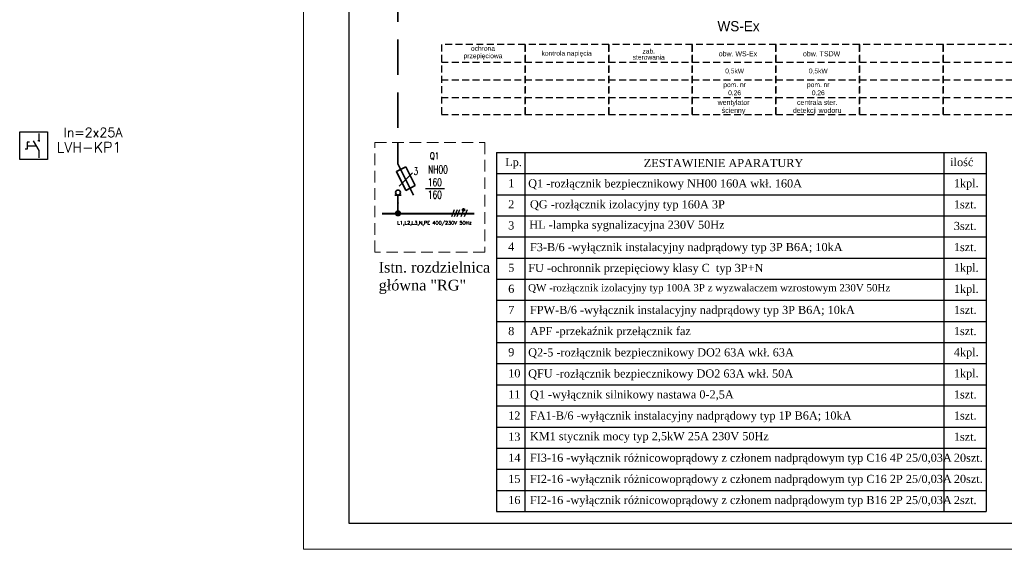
# Model space of a CAD drawing. Extents: x 45023 to 80158, y -8440 to -2500.
# Tile 1 of 14: x 45028 to 50339, y -8440 to -5586. Entities that reach past the tile are written whole.
import ezdxf
from ezdxf.enums import TextEntityAlignment as Align

# ---------------------------------------------------------------- set-up
doc = ezdxf.new("R2010")
doc.units = 0
doc.header["$MEASUREMENT"] = 0
for name, pattern in [('DASHED2', [0.375, 0.25, -0.125]), ('HIDDEN', [9.525, 6.35, -3.175]), ('HIDDEN2', [0.1875, 0.125, -0.0625])]:
    doc.linetypes.add(name, pattern=pattern)
for name, color, linetype, lineweight in [('15-240', 240, 'Continuous', 35), ('15-7', 7, 'Continuous', 40), ('DEFAULT', 7, 'Continuous', 0), ('SIE_DG_MECCANICI', 240, 'Continuous', 35), ('TORY_GŁÓWNE', 7, 'Continuous', 40)]:
    doc.layers.add(name, color=color, linetype=linetype, lineweight=lineweight)
for name, color, linetype in [('15-6', 6, 'Continuous'), ('6', 6, 'Continuous'), ('R-RAM', 10, 'Continuous'), ('RICEZIONE', 7, 'Continuous')]:
    doc.layers.add(name, color=color, linetype=linetype)
doc.styles.add('BIPSIMPL', font='simplex.shx')
doc.styles.add('P3', font='simplex.shx', dxfattribs={"width": 0.95})
doc.styles.add('ROMANS', font='romans', dxfattribs={"height": 3})
doc.styles.add('SIE_ROMANS', font='romans.shx')

# ---------------------------------------------------------------- blocks, each defined once
blk = doc.blocks.new('030201')
at = {"color": 6, "const_width": 0.185}
blk.add_lwpolyline([(-0.093, 0, 1), (0.093, 0, 1)], format="xyb", close=True, dxfattribs=at)
at = {"color": 3}
blk.add_point((0, 0), dxfattribs=at)
at = {"linetype": 'Continuous', "style": 'ROMANS', "flags": 3}
blk.add_attdef('NRSYMB', text='', height=0.4, dxfattribs=at).set_placement((0.336, 2.427), align=Align.MIDDLE)
blk.add_attdef('NAZWA', (-2.451, 0.936), '', height=1, dxfattribs=at)
blk = doc.blocks.new('072109')
at = {"layer": '15-240', "linetype": 'Continuous'}
for p, q in [((0, 0), (0, -0.5)), ((0, -2.5), (-1, -0.5)), ((-0.2, -0.5), (0.2, -0.5)), ((-1.1, -1.1), (-0.5, -0.8)), ((-1.1, -1.1), (-0.5, -2.3)), ((0, -2.5), (0, -3))]:
    blk.add_line(p, q, dxfattribs=at)
blk.add_lwpolyline([(-0.5, -2.3), (0.1, -2), (-0.5, -0.8)], dxfattribs=at)
blk.add_circle((0, -0.66), 0.16, dxfattribs=at)
blk.add_point((0, 0), dxfattribs=at)
at = {"layer": '15-6', "linetype": 'Continuous', "style": 'ROMANS', "flags": 3}
blk.add_attdef('NRSYMB', text='', height=0.4, dxfattribs=at).set_placement((0.25, 2.519), align=Align.MIDDLE)
blk.add_attdef('NAZWA', (-2.386, 0.707), '', height=1, dxfattribs=at)
at = {"layer": '15-6', "linetype": 'Continuous', "style": 'ROMANS'}
for tag, height, width, p in [('OZN', 0.6, 0.8, (-1.346, -0.789)), ('KOD', 0.4, 0.7, (-0.798, -2.506))]:
    blk.add_attdef(tag, text='', height=height, dxfattribs=dict(at, width=width)).set_placement(p, align=Align.RIGHT)
at = {"layer": '15-6', "linetype": 'Continuous', "style": 'ROMANS', "width": 0.7, "flags": 4}
for tag, p in [('ZB1', (0.394, -0.685)), ('ZB2', (0.235, -2.675))]:
    blk.add_attdef(tag, p, '', height=0.4, dxfattribs=at)
for tag, p in [('IW', (1.298, -1.253)), ('IPD', (1.323, -1.847))]:
    blk.add_attdef(tag, text='', height=0.3, dxfattribs=at).set_placement(p, align=Align.MIDDLE)
blk = doc.blocks.new('SEZIONATORE')
at = {"layer": 'SIE_DG_MECCANICI', "color": 0, "lineweight": 25}
blk.add_line((-29, 20), (-16.5, 20), dxfattribs=at)
for points in [[(-40, 40), (0, 40), (0, 0), (-40, 0), (-40, 40)], [(-12.5, 37.5), (-12.5, 27), (-11, 27), (-14, 27)], [(-26, 25), (-29, 25), (-29, 20), (-29, 15), (-32, 15)], [(-20.6, 27), (-12.5, 13), (-12.5, 2.5)]]:
    blk.add_lwpolyline(points, dxfattribs=at)
at = {"layer": 'SIE_DG_MECCANICI', "color": 0, "lineweight": 25, "style": 'SIE_ROMANS', "flags": 8}
blk.add_attdef('SEZIONATORE/PORTATA_UP', text='', height=15, dxfattribs=at).set_placement((-20, 50), align=Align.CENTER)
for tag, p in [('SEZIONATORE/PORTATA_SX', (-50, 31.9)), ('SEZIONATORE/CTO_SX', (-50, 7.9))]:
    blk.add_attdef(tag, text='', height=15, dxfattribs=at).set_placement(p, align=Align.MIDDLE_RIGHT)
for tag, p in [('SEZIONATORE/PORTATA_DX', (10, 31.9)), ('SEZIONATORE/CTO_DX', (10, 7.9))]:
    blk.add_attdef(tag, text='', height=15, dxfattribs=at).set_placement(p, align=Align.MIDDLE_LEFT)
blk.add_attdef('SEZIONATORE/PORTATA_DOWN', text='', height=15, dxfattribs=at).set_placement((-20, -12), align=Align.TOP_CENTER)

msp = doc.modelspace()

# ---------------------------------------------------------------- hatches: boundary and pattern name
at = {"layer": 'TORY_GŁÓWNE', "linetype": 'Continuous'}
for points in [[(47417.8, -6610.2, -1), (47426.4, -6610.2, -1)], [(47417.8, -6610.7, -1), (47426.4, -6610.7, -1)]]:
    msp.add_hatch(color=256, dxfattribs=at).paths.add_polyline_path(points)

# ---------------------------------------------------------------- linework, layer by layer
at = {"linetype": 'DASHED2', "ltscale": 150}
for p, q in [((47302.4, -5814.6, 1.4), (47753.7, -5814.6, 1.6)), ((47753.7, -5814.6, 1.4), (48204.9, -5814.6, 1.6)), ((48204.9, -5814.6, 1.4), (48656.2, -5814.6, 1.6)), ((48656.2, -5814.6, 1.4), (49107.4, -5814.6, 1.6)), ((49107.4, -5814.6, 1.4), (49558.7, -5814.6, 1.6)), ((49558.7, -5814.6, 1.4), (50009.9, -5814.6, 1.6)), ((50009.9, -5814.6, 1.4), (50461.2, -5814.6, 1.6)), ((47302.4, -5909.6, 1.4), (47753.7, -5909.6, 1.6)), ((47753.7, -5909.6, 1.4), (48204.9, -5909.6, 1.6)), ((48204.9, -5909.6, 1.4), (48656.2, -5909.6, 1.6)), ((48656.2, -5909.6, 1.4), (49107.4, -5909.6, 1.6)), ((49107.4, -5909.6, 1.4), (49558.7, -5909.6, 1.6)), ((49558.7, -5909.6, 1.4), (50009.9, -5909.6, 1.6)), ((50009.9, -5909.6, 1.4), (50461.2, -5909.6, 1.6)), ((47302.4, -6004.6, 1.4), (47753.7, -6004.6, 1.6)), ((47753.7, -6004.6, 1.4), (48204.9, -6004.6, 1.6)), ((48204.9, -6004.6, 1.4), (48656.2, -6004.6, 1.6)), ((48656.2, -6004.6, 1.4), (49107.4, -6004.6, 1.6)), ((49107.4, -6004.6, 1.4), (49558.7, -6004.6, 1.6)), ((49558.7, -6004.6, 1.4), (50009.9, -6004.6, 1.6)), ((50009.9, -6004.6, 1.4), (50461.2, -6004.6, 1.6))]:
    msp.add_line(p, q, dxfattribs=at)
for p, q in [((47600.3, -6301.3), (47600.3, -6415.2)), ((47600.3, -6301.3), (50240.9, -6301.3)), ((47752.1, -6301.3), (47752.1, -6415.2)), ((50012.9, -6301.3), (50012.9, -6415.2)), ((50240.9, -6301.3), (50240.9, -6415.2)), ((47600.3, -6415.2), (47600.3, -6529)), ((47600.3, -6415.2), (50240.9, -6415.2)), ((47600.3, -6415.2), (50240.9, -6415.2)), ((47752.1, -6415.2), (47752.1, -6529)), ((50012.9, -6415.2), (50012.9, -6529)), ((50240.9, -6415.2), (50240.9, -6529)), ((47600.3, -6529), (47600.3, -6642.8)), ((47600.3, -6529), (50240.9, -6529)), ((47752.1, -6529), (47752.1, -6642.8)), ((50012.9, -6529), (50012.9, -6642.8)), ((50240.9, -6529), (50240.9, -6642.8)), ((47600.3, -6642.8), (47600.3, -6756.7)), ((47600.3, -6642.8), (50240.9, -6642.8)), ((47752.1, -6642.8), (47752.1, -6756.7)), ((50012.9, -6642.8), (50012.9, -6756.7)), ((50240.9, -6642.8), (50240.9, -6756.7)), ((47600.3, -6756.7), (47600.3, -6870.5)), ((47600.3, -6756.7), (50240.9, -6756.7)), ((47752.1, -6756.7), (47752.1, -6870.5)), ((50012.9, -6756.7), (50012.9, -6870.5)), ((50240.9, -6756.7), (50240.9, -6870.5)), ((47600.3, -6870.5), (47600.3, -6984.4)), ((47600.3, -6870.5), (50240.9, -6870.5)), ((47752.1, -6870.5), (47752.1, -6984.4)), ((50012.9, -6870.5), (50012.9, -6984.4)), ((50240.9, -6870.5), (50240.9, -6984.4)), ((47600.3, -6984.4), (50240.9, -6984.4)), ((47600.3, -6984.4), (47600.3, -7098.2)), ((47752.1, -6984.4), (47752.1, -7098.2)), ((50012.9, -6984.4), (50012.9, -7098.2)), ((50240.9, -6984.4), (50240.9, -7098.2)), ((47600.3, -7098.2), (50240.9, -7098.2)), ((47600.3, -7098.2), (47600.3, -7212.1)), ((47752.1, -7098.2), (47752.1, -7212.1)), ((50012.9, -7098.2), (50012.9, -7212.1)), ((50240.9, -7098.2), (50240.9, -7212.1)), ((47600.3, -7212.1), (50240.9, -7212.1)), ((47600.3, -7212.1), (47600.3, -7325.9)), ((47752.1, -7212.1), (47752.1, -7325.9)), ((50012.9, -7212.1), (50012.9, -7325.9)), ((50240.9, -7212.1), (50240.9, -7325.9)), ((47600.3, -7325.9), (50240.9, -7325.9)), ((47600.3, -7325.9), (47600.3, -7439.8)), ((47752.1, -7325.9), (47752.1, -7439.8)), ((50012.9, -7325.9), (50012.9, -7439.8)), ((50240.9, -7325.9), (50240.9, -7439.8)), ((47600.3, -7439.8), (50240.9, -7439.8)), ((47600.3, -7439.8), (47600.3, -7553.6)), ((47752.1, -7439.8), (47752.1, -7553.6)), ((50012.9, -7439.8), (50012.9, -7553.6)), ((50240.9, -7439.8), (50240.9, -7553.6)), ((47600.3, -7553.6), (50240.9, -7553.6)), ((47600.3, -7553.6), (47600.3, -7667.5)), ((47752.1, -7553.6), (47752.1, -7667.5)), ((50012.9, -7553.6), (50012.9, -7667.5)), ((50240.9, -7553.6), (50240.9, -7667.5)), ((47600.3, -7667.5), (50240.9, -7667.5)), ((47600.3, -7667.5), (47600.3, -7781.3)), ((47752.1, -7667.5), (47752.1, -7781.3)), ((50012.9, -7667.5), (50012.9, -7781.3)), ((50240.9, -7667.5), (50240.9, -7781.3)), ((47600.3, -7781.3), (50240.9, -7781.3)), ((47600.3, -7781.3), (47600.3, -7895.2)), ((47752.1, -7781.3), (47752.1, -7895.2)), ((50012.9, -7781.3), (50012.9, -7895.2)), ((50240.9, -7781.3), (50240.9, -7895.2)), ((47600.3, -7895.2), (50240.9, -7895.2)), ((47600.3, -7895.2), (47600.3, -8009)), ((47752.1, -7895.2), (47752.1, -8009)), ((50012.9, -7895.2), (50012.9, -8009)), ((50240.9, -7895.2), (50240.9, -8009)), ((47600.3, -8009), (50240.9, -8009)), ((47600.3, -8009), (47600.3, -8122.9)), ((47752.1, -8009), (47752.1, -8122.9)), ((50012.9, -8009), (50012.9, -8122.9)), ((50240.9, -8009), (50240.9, -8122.9)), ((47600.3, -8122.9), (50240.9, -8122.9)), ((47600.3, -8122.9), (47600.3, -8236.7)), ((47752.1, -8122.9), (47752.1, -8236.7)), ((50012.9, -8122.9), (50012.9, -8236.7)), ((50240.9, -8122.9), (50240.9, -8236.7)), ((47600.3, -8236.7), (50240.9, -8236.7))]:
    msp.add_line(p, q)
at = {"color": 0, "linetype": 'ByBlock'}
for p, q in [((47372, -6610.7, 0), (47356.9, -6648.6, 0)), ((47386.7, -6610.7, 0), (47371.6, -6648.6, 0)), ((47400.2, -6610.7, 0), (47385, -6648.6, 0)), ((47422.1, -6610.7, 0), (47407, -6648.6, 0)), ((47441.3, -6610.7, 0), (47426.1, -6648.6, 0))]:
    msp.add_line(p, q, dxfattribs=at)
at = {"elevation": 0}
msp.add_lwpolyline([(46803.1, -8300.4), (54818.2, -8300.4), (54818.2, -2640.4), (46803.1, -2640.4)], close=True, dxfattribs=at)
at = {"linetype": 'DASHED2', "ltscale": 150, "elevation": 0.1}
for points in [[(47302.4, -6097), (47753.7, -6097), (47753.7, -5719.6), (47302.4, -5719.6)], [(47753.7, -6097), (48204.9, -6097), (48204.9, -5719.6), (47753.7, -5719.6)], [(48204.9, -6097), (48656.2, -6097), (48656.2, -5719.6), (48204.9, -5719.6)], [(48656.2, -6097), (49107.4, -6097), (49107.4, -5719.6), (48656.2, -5719.6)], [(49107.4, -6097), (49558.7, -6097), (49558.7, -5719.6), (49107.4, -5719.6)], [(49558.7, -6097), (50009.9, -6097), (50009.9, -5719.6), (49558.7, -5719.6)], [(50009.9, -6097), (50461.2, -6097), (50461.2, -5719.6), (50009.9, -5719.6)]]:
    msp.add_lwpolyline(points, close=True, dxfattribs=at)
at = {"layer": '15-240', "linetype": 'HIDDEN', "ltscale": 30}
msp.add_line((47068.4, -4549.7, 0), (47068.4, -6248.3, 0), dxfattribs=at)
at = {"layer": '15-240'}
for p, q in [((47068.4, -6248.3, 0), (47068.4, -6320, 0)), ((47068.4, -6573.2, 0), (47068.4, -6629.6, 0))]:
    msp.add_line(p, q, dxfattribs=at)
at = {"layer": '15-6'}
msp.add_line((47074.8, -6482.4, 0), (47146.4, -6410.8, 0), dxfattribs=at)
at = {"layer": '15-6', "lineweight": 25}
msp.add_line((47216, -6496.1), (47319.7, -6496.1), dxfattribs=at)
at = {"layer": '15-7', "linetype": 'Continuous'}
msp.add_line((46983.6, -6629.6, 0), (47479.6, -6629.6, 0), dxfattribs=at)
at = {"layer": 'DEFAULT', "color": 7, "linetype": 'HIDDEN2', "lineweight": 20, "ltscale": 500, "elevation": 0}
msp.add_lwpolyline([(46943.2, -6248.3), (47537, -6248.3), (47537, -6838.3), (46943.2, -6838.3)], close=True, dxfattribs=at)
at = {"layer": 'R-RAM', "color": 8, "lineweight": 9, "ltscale": 20, "elevation": 0}
msp.add_lwpolyline([(46558.2, -8440.4), (54958.2, -8440.4), (54958.2, -2500.4), (46558.2, -2500.4)], close=True, dxfattribs=at)
at = {"layer": 'TORY_GŁÓWNE', "linetype": 'Continuous'}
for centre in [(47422.1, -6610.2, 0), (47422.1, -6610.7, 0)]:
    msp.add_circle(centre, 4.3, dxfattribs=at)

# ---------------------------------------------------------------- block references
at = {"layer": '15-240', "xscale": 84.38375000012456, "yscale": 84.38375000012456, "zscale": 84.38375000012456, "rotation": 180}
msp.add_blockref('072109', (47068.4, -6573.2, 0), dxfattribs=at)
at = {"layer": '6', "color": 1, "linetype": 'Continuous', "xscale": 90.25, "yscale": 90.25, "zscale": 90.25}
msp.add_blockref('030201', (47068.4, -6629.6, 0), dxfattribs=at)
at = {"layer": 'SIE_DG_MECCANICI'}
ref = msp.add_blockref('SEZIONATORE', (45177.5, -6340.2), dxfattribs=dict(at, xscale=3.75, yscale=3.75, zscale=3.75))
ref.add_attrib('SEZIONATORE/PORTATA_SX', 'ln=2x25A', dxfattribs={"lineweight": 25, "height": 50, "style": 'SIE_ROMANS'}).set_placement((45582, -6193.5), align=Align.MIDDLE_RIGHT)
ref.add_attrib('SEZIONATORE/PORTATA_DX', 'LVH-KP1', dxfattribs={"lineweight": 25, "height": 56.25, "style": 'SIE_ROMANS'}).set_placement((45226.8, -6274), align=Align.MIDDLE_LEFT)

# ---------------------------------------------------------------- texts
at = {"linetype": 'Continuous'}
for s, height, p in [('WS-Ex', 54.59, (48905.5, -5648.2, -0.5)), ('ochrona', 25.93, (47527, -5753.6, -0.3)), ('przepięciowa', 25.931, (47527, -5793.5, -0.3)), ('kontrola napięcia', 25.931, (47978.3, -5780, -0.3)), ('sterowania', 25.93, (48421.1, -5801.2, -0.3)), ('zab.', 25.93, (48421.1, -5768.4, -0.3)), ('obw. WS-Ex', 27.3, (48902.3, -5783.2, -0.3)), ('obw. TSDW', 27.3, (49353.6, -5783.2, -0.3)), ('0,5kW', 25.93, (48884.4, -5875, -0.6)), ('0,5kW', 25.93, (49335.7, -5875, -0.6)), ('pom. nr', 25.93, (48884.4, -5949.2, -0.6)), ('pom. nr', 25.93, (49335.7, -5949.2, -0.6)), ('0.26', 25.93, (48884.4, -5992.7, -0.6)), ('0.26', 25.93, (49335.7, -5992.7, -0.6)), ('wentylator', 27.3, (48878.6, -6045, 1.2)), ('ścienny', 27.3, (48878.6, -6088.1, 2.6)), ('centrala ster.', 27.296, (49329.8, -6045, 1.2)), ('detekcji wodoru', 27.296, (49329.8, -6088.1, 2.6))]:
    msp.add_text(s, height=height, dxfattribs=at).set_placement(p, align=Align.CENTER)
at = {"ltscale": 2, "attachment_point": 1}
for s, insert, char_height, width in [('{\\fTimes New Roman|b0|i0|c238|p18;Lp.}', (47646.6, -6331.4), 43.748, 1743.183), ('{\\fTimes New Roman|b0|i0|c238|p18;ZESTAWIENIE APARATURY}', (48394.2, -6336.4), 43.748, 1743.183), ('{\\fTimes New Roman|b0|i0|c238|p18;ilość}', (50047.5, -6331.4), 43.748, 1743.183), ('{\\fTimes New Roman|b0|i0|c238|p18;1}', (47662.9, -6445.2), 43.748, 89.288), ('{\\fTimes New Roman|b0|i0|c238|p18;Q1 -rozłącznik bezpiecznikowy NH00 160A wkł. 160A}', (47770.7, -6446.4), 43.748, 2373.867), ('{\\fTimes New Roman|b0|i0|c238|p18;1kpl.}', (50067, -6445.2), 43.748, 223.28), ('{\\fTimes New Roman|b0|i0|c238|p18;2}', (47662.9, -6559.1), 43.748, 89.288), ('{\\fTimes New Roman|b0|i0|c238|p18;QG -rozłącznik izolacyjny typ 160A 3P }', (47780.3, -6559.1), 43.748, 2054.611), ('{\\fTimes New Roman|b0|i0|c238|p18;1szt.}', (50067, -6559.1), 43.748, 223.28), ('{\\fTimes New Roman|b0|i0|c238|p18;3}', (47662.9, -6672.9), 43.748, 89.288), ('{\\fTimes New Roman|b0|i0|c238|p18;HL -lampka sygnalizacyjna 230V 50Hz }', (47776.6, -6669.2), 43.748, 2054.611), ('{\\fTimes New Roman|b0|i0|c238|p18;3szt.}', (50067, -6675.6), 43.748, 223.28), ('{\\fTimes New Roman|b0|i0|c238|p18;4}', (47662.9, -6786.8), 43.748, 89.288), ('{\\fTimes New Roman|b0|i0|c238|p18;F3-B/6 -wyłącznik instalacyjny nadprądowy typ 3P B6A; 10kA}', (47780.3, -6789.5), 43.748, 2282.597), ('{\\fTimes New Roman|b0|i0|c238|p18;1szt.}', (50067, -6789.5), 43.748, 223.28), ('{\\fTimes New Roman|b0|i0|c238|p18;Istn. rozdzielnica\\Pgłówna "RG"}', (46964.3, -6891.2, 0), 57.789, 1006.327), ('{\\fTimes New Roman|b0|i0|c238|p18;5}', (47662.9, -6900.6), 43.748, 89.288), ('{\\fTimes New Roman|b0|i0|c238|p18;FU -ochronnik przepięciowy klasy C  typ 3P+N}', (47770.7, -6901.8), 43.748, 2373.867), ('{\\fTimes New Roman|b0|i0|c238|p18;1kpl.}', (50067, -6900.6), 43.748, 223.28), ('\\pt978.5,1056.8;{\\fTimes New Roman|b0|i0|c238|p18;QW -rozłącznik izolacyjny typ 100A 3P z wyzwalaczem wzrostowym 230V 50Hz }', (47770.5, -7011), 39.1398, 2611.253), ('{\\fTimes New Roman|b0|i0|c238|p18;1kpl.}', (50067, -7014.5), 43.748, 223.28), ('{\\fTimes New Roman|b0|i0|c238|p18;6}', (47662.9, -7014.5), 43.748, 89.288), ('{\\fTimes New Roman|b0|i0|c238|p18;7}', (47662.9, -7128.3), 43.748, 89.288), ('{\\fTimes New Roman|b0|i0|c238|p18;FPW-B/6 -wyłącznik instalacyjny nadprądowy typ 3P B6A; 10kA}', (47780.3, -7128.3), 43.748, 2373.867), ('{\\fTimes New Roman|b0|i0|c238|p18;1szt.}', (50067, -7128.3), 43.748, 223.28), ('{\\fTimes New Roman|b0|i0|c238|p18;8}', (47662.9, -7242.2), 43.748, 89.288), ('{\\fTimes New Roman|b0|i0|c238|p18;APF -przekaźnik przełącznik faz}', (47780.3, -7242.2), 43.748, 2373.867), ('{\\fTimes New Roman|b0|i0|c238|p18;1szt.}', (50067, -7242.2), 43.748, 223.28), ('{\\fTimes New Roman|b0|i0|c238|p18;9}', (47662.9, -7356), 43.748, 89.288), ('{\\fTimes New Roman|b0|i0|c238|p18;Q2-5 -rozłącznik bezpiecznikowy DO2 63A wkł. 63A}', (47770.7, -7357.2), 43.748, 2373.867), ('{\\fTimes New Roman|b0|i0|c238|p18;4kpl.}', (50067, -7356), 43.748, 223.28), ('{\\fTimes New Roman|b0|i0|c238|p18;10}', (47662.9, -7469.9), 43.748, 89.288), ('{\\fTimes New Roman|b0|i0|c238|p18;QFU -rozłącznik bezpiecznikowy DO2 63A wkł. 50A}', (47770.7, -7471), 43.748, 2373.867), ('{\\fTimes New Roman|b0|i0|c238|p18;1kpl.}', (50067, -7469.9), 43.748, 223.28), ('{\\fTimes New Roman|b0|i0|c238|p18;11}', (47662.9, -7583.7), 43.748, 89.288), ('{\\fTimes New Roman|b0|i0|c238|p18;Q1 -wyłącznik silnikowy nastawa 0-2,5A}', (47780.3, -7583.7), 43.748, 2373.867), ('{\\fTimes New Roman|b0|i0|c238|p18;1szt.}', (50067, -7583.7), 43.748, 223.28), ('{\\fTimes New Roman|b0|i0|c238|p18;12}', (47662.9, -7697.5), 43.748, 89.288), ('{\\fTimes New Roman|b0|i0|c238|p18;FA1-B/6 -wyłącznik instalacyjny nadprądowy typ 1P B6A; 10kA}', (47780.3, -7697.5), 43.748, 2373.867), ('{\\fTimes New Roman|b0|i0|c238|p18;1szt.}', (50067, -7697.5), 43.748, 223.28), ('{\\fTimes New Roman|b0|i0|c238|p18;KM1 stycznik mocy typ 2,5kW 25A 230V 50Hz}', (47780.3, -7808.7), 43.748, 2205.211), ('{\\fTimes New Roman|b0|i0|c238|p18;13}', (47662.9, -7811.4), 43.748, 89.288), ('{\\fTimes New Roman|b0|i0|c238|p18;1szt.}', (50067, -7811.4), 43.748, 223.28), ('{\\fTimes New Roman|b0|i0|c238|p18;14}', (47662.9, -7925.2), 43.748, 89.288), ('{\\fTimes New Roman|b0|i0|c238|p18;FI3-16 -wyłącznik różnicowoprądowy z członem nadprądowym typ C16 4P 25/0,03A}', (47780.3, -7925.2), 43.7484, 2686.334), ('{\\fTimes New Roman|b0|i0|c238|p18;20szt.}', (50067, -7925.2), 43.748, 223.28), ('{\\fTimes New Roman|b0|i0|c238|p18;15}', (47662.9, -8039.1), 43.748, 89.288), ('{\\fTimes New Roman|b0|i0|c238|p18;FI2-16 -wyłącznik różnicowoprądowy z członem nadprądowym typ C16 2P 25/0,03A}', (47780.3, -8039.1), 43.7484, 2686.334), ('{\\fTimes New Roman|b0|i0|c238|p18;20szt.}', (50067, -8039.1), 43.748, 223.28), ('{\\fTimes New Roman|b0|i0|c238|p18;16}', (47662.9, -8152.9), 43.748, 89.288), ('{\\fTimes New Roman|b0|i0|c238|p18;FI2-16 -wyłącznik różnicowoprądowy z członem nadprądowym typ B16 2P 25/0,03A}', (47780.3, -8152.9), 43.7484, 2686.334), ('{\\fTimes New Roman|b0|i0|c238|p18;2szt.}', (50067, -8152.9), 43.748, 223.28)]:
    msp.add_mtext(s, dxfattribs=dict(at, insert=insert, char_height=char_height, width=width))
at = {"layer": '15-6', "lineweight": 25, "style": 'ROMANS', "width": 0.7}
for s, p in [('NH00', (47284.1, -6414.4)), ('160', (47267.2, -6483.9)), ('160', (47267.2, -6550.5))]:
    msp.add_text(s, height=42.5, dxfattribs=at).set_placement(p, align=Align.CENTER)
at = {"layer": '15-6', "style": 'BIPSIMPL', "width": 0.7}
msp.add_text('3', height=40, dxfattribs=at).set_placement((47177.1, -6421.6, 0), align=Align.RIGHT)
at = {"layer": 'RICEZIONE', "style": 'ROMANS'}
msp.add_text('L1,L2,L3,N,PE 400/230V 50Hz', height=19.311, dxfattribs=at).set_placement((47264.9, -6682.3, 0.1), align=Align.MIDDLE)
at = {"layer": 'TORY_GŁÓWNE', "color": 2, "lineweight": 30, "ltscale": 15, "style": 'P3', "width": 0.8}
msp.add_text('Q1', height=35.58, dxfattribs=at).set_placement((47240.2, -6337.9))

doc.saveas('drawing.dxf')
